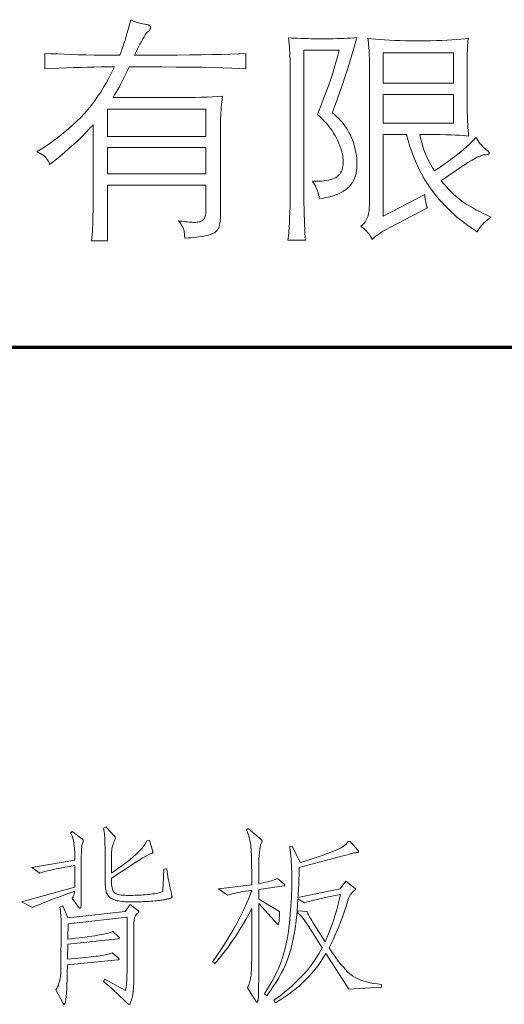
# Model space of a CAD drawing. Extents: x 0 to 1189, y 0 to 841.
# Tile 114 of 132: x 1143 to 1156, y 45 to 73. Entities that reach past the tile are written whole.
import ezdxf

# ---------------------------------------------------------------- set-up
doc = ezdxf.new("R2010")
doc.units = 0

msp = doc.modelspace()

# ---------------------------------------------------------------- linework, layer by layer
at = {"color": 5, "lineweight": 70}
msp.add_line((1064, 63.5), (1169, 63.5), dxfattribs=at)
at = {"color": 7, "lineweight": 13}
for points in [[(1145.416, 71.304), (1145.23, 71.302), (1145.043, 71.3), (1144.853, 71.296), (1144.662, 71.292), (1144.469, 71.287), (1144.273, 71.282), (1144.077, 71.275), (1143.878, 71.268), (1143.677, 71.26), (1143.475, 71.251), (1143.475, 71.678), (1143.646, 71.669), (1143.825, 71.661), (1144.012, 71.654), (1144.208, 71.647), (1144.413, 71.642), (1144.626, 71.637), (1144.847, 71.633), (1145.076, 71.629), (1145.314, 71.627), (1145.561, 71.625), (1145.59, 71.698), (1145.619, 71.776), (1145.649, 71.86), (1145.679, 71.951), (1145.71, 72.047), (1145.741, 72.149), (1145.772, 72.257), (1145.804, 72.37), (1145.836, 72.49), (1145.869, 72.616), (1145.905, 72.597), (1145.943, 72.579), (1145.983, 72.563), (1146.024, 72.548), (1146.067, 72.534), (1146.112, 72.521), (1146.159, 72.51), (1146.207, 72.5), (1146.257, 72.492), (1146.308, 72.485), (1146.33, 72.481), (1146.349, 72.477), (1146.365, 72.472), (1146.38, 72.465), (1146.392, 72.457), (1146.402, 72.449), (1146.41, 72.439), (1146.416, 72.428), (1146.419, 72.416), (1146.42, 72.403), (1146.419, 72.389), (1146.417, 72.375), (1146.413, 72.362), (1146.407, 72.349), (1146.4, 72.336), (1146.391, 72.323), (1146.38, 72.311), (1146.368, 72.299), (1146.354, 72.287), (1146.338, 72.275), (1146.32, 72.258), (1146.297, 72.23), (1146.271, 72.191), (1146.24, 72.142), (1146.206, 72.083), (1146.168, 72.013), (1146.125, 71.932), (1146.079, 71.84), (1146.028, 71.738), (1145.974, 71.625), (1146.393, 71.626), (1146.789, 71.627), (1147.16, 71.63), (1147.506, 71.634), (1147.829, 71.638), (1148.127, 71.644), (1148.401, 71.651), (1148.65, 71.659), (1148.876, 71.668), (1149.077, 71.678), (1149.077, 71.251), (1148.894, 71.261), (1148.68, 71.27), (1148.434, 71.278), (1148.156, 71.285), (1147.847, 71.291), (1147.505, 71.295), (1147.132, 71.299), (1146.728, 71.302), (1146.291, 71.303), (1145.823, 71.304), (1145.777, 71.203), (1145.732, 71.106), (1145.687, 71.012), (1145.641, 70.922), (1145.597, 70.835), (1145.552, 70.751), (1145.508, 70.671), (1145.464, 70.594), (1145.42, 70.521), (1145.377, 70.451), (1146.728, 70.451), (1146.932, 70.449), (1147.128, 70.448), (1147.317, 70.449), (1147.498, 70.45), (1147.671, 70.453), (1147.837, 70.457), (1147.996, 70.462), (1148.147, 70.468), (1148.291, 70.475), (1148.427, 70.484), (1148.416, 70.403), (1148.406, 70.324), (1148.397, 70.247), (1148.389, 70.171), (1148.383, 70.097), (1148.378, 70.024), (1148.374, 69.953), (1148.371, 69.884), (1148.369, 69.816), (1148.368, 69.749), (1148.368, 67.191), (1148.368, 67.139), (1148.366, 67.089), (1148.363, 67.043), (1148.358, 66.999), (1148.353, 66.959), (1148.346, 66.921), (1148.338, 66.887), (1148.328, 66.855), (1148.318, 66.826), (1148.306, 66.801), (1148.292, 66.777), (1148.275, 66.755), (1148.255, 66.733), (1148.233, 66.714), (1148.208, 66.695), (1148.179, 66.677), (1148.148, 66.661), (1148.114, 66.646), (1148.077, 66.633), (1148.037, 66.62), (1147.993, 66.609), (1147.944, 66.598), (1147.89, 66.588), (1147.831, 66.578), (1147.767, 66.569), (1147.698, 66.561), (1147.624, 66.554), (1147.545, 66.547), (1147.46, 66.541), (1147.371, 66.535), (1147.371, 66.566), (1147.37, 66.595), (1147.369, 66.624), (1147.366, 66.65), (1147.364, 66.676), (1147.36, 66.7), (1147.357, 66.723), (1147.352, 66.745), (1147.347, 66.765), (1147.342, 66.784), (1147.335, 66.803), (1147.327, 66.823), (1147.317, 66.844), (1147.305, 66.866), (1147.292, 66.889), (1147.277, 66.913), (1147.26, 66.939), (1147.242, 66.965), (1147.222, 66.992), (1147.201, 67.02), (1147.256, 67.012), (1147.309, 67.004), (1147.359, 66.997), (1147.407, 66.991), (1147.453, 66.986), (1147.497, 66.982), (1147.538, 66.979), (1147.576, 66.976), (1147.613, 66.975), (1147.647, 66.974), (1147.679, 66.975), (1147.709, 66.977), (1147.737, 66.981), (1147.764, 66.986), (1147.788, 66.992), (1147.812, 66.999), (1147.833, 67.008), (1147.852, 67.019), (1147.87, 67.03), (1147.886, 67.043), (1147.9, 67.059), (1147.913, 67.077), (1147.925, 67.098), (1147.934, 67.122), (1147.943, 67.149), (1147.949, 67.179), (1147.955, 67.212), (1147.958, 67.248), (1147.961, 67.287), (1147.962, 67.329), (1147.962, 68.011), (1145.226, 68.011), (1145.226, 66.463), (1144.78, 66.463), (1144.788, 66.548), (1144.794, 66.635), (1144.8, 66.724), (1144.805, 66.814), (1144.81, 66.907), (1144.813, 67.002), (1144.816, 67.099), (1144.818, 67.198), (1144.819, 67.298), (1144.819, 67.401), (1144.819, 69.69), (1144.724, 69.583), (1144.622, 69.476), (1144.515, 69.367), (1144.402, 69.258), (1144.283, 69.147), (1144.159, 69.036), (1144.029, 68.924), (1143.894, 68.811), (1143.753, 68.697), (1143.606, 68.582), (1143.594, 68.628), (1143.577, 68.671), (1143.555, 68.713), (1143.528, 68.752), (1143.496, 68.788), (1143.459, 68.822), (1143.416, 68.854), (1143.369, 68.884), (1143.316, 68.911), (1143.258, 68.936), (1143.42, 69.041), (1143.576, 69.146), (1143.724, 69.252), (1143.866, 69.359), (1144.001, 69.465), (1144.13, 69.573), (1144.251, 69.68), (1144.367, 69.788), (1144.475, 69.896), (1144.577, 70.005), (1144.674, 70.116), (1144.768, 70.231), (1144.859, 70.351), (1144.947, 70.474), (1145.033, 70.602), (1145.115, 70.734), (1145.195, 70.87), (1145.271, 71.01), (1145.345, 71.155)], [(1151.477, 70.025), (1151.54, 69.976), (1151.6, 69.924), (1151.658, 69.869), (1151.713, 69.812), (1151.764, 69.751), (1151.814, 69.687), (1151.86, 69.62), (1151.904, 69.55), (1151.944, 69.477), (1151.983, 69.402), (1152.017, 69.324), (1152.049, 69.245), (1152.076, 69.165), (1152.1, 69.085), (1152.12, 69.004), (1152.137, 68.922), (1152.15, 68.839), (1152.159, 68.755), (1152.164, 68.67), (1152.166, 68.585), (1152.164, 68.501), (1152.156, 68.421), (1152.143, 68.345), (1152.125, 68.274), (1152.101, 68.206), (1152.073, 68.142), (1152.039, 68.083), (1152, 68.028), (1151.956, 67.976), (1151.907, 67.929), (1151.853, 67.885), (1151.793, 67.845), (1151.728, 67.807), (1151.657, 67.773), (1151.582, 67.741), (1151.5, 67.713), (1151.414, 67.688), (1151.323, 67.665), (1151.225, 67.646), (1151.123, 67.63), (1151.114, 67.683), (1151.103, 67.734), (1151.089, 67.785), (1151.073, 67.835), (1151.054, 67.885), (1151.033, 67.934), (1151.01, 67.982), (1150.985, 68.029), (1150.957, 68.076), (1150.926, 68.122), (1151.014, 68.12), (1151.098, 68.12), (1151.176, 68.124), (1151.249, 68.13), (1151.317, 68.139), (1151.38, 68.151), (1151.438, 68.166), (1151.491, 68.183), (1151.539, 68.204), (1151.582, 68.227), (1151.621, 68.254), (1151.656, 68.284), (1151.686, 68.318), (1151.713, 68.355), (1151.735, 68.396), (1151.753, 68.441), (1151.767, 68.489), (1151.778, 68.54), (1151.784, 68.595), (1151.786, 68.654), (1151.784, 68.715), (1151.778, 68.777), (1151.769, 68.84), (1151.756, 68.905), (1151.739, 68.971), (1151.718, 69.038), (1151.694, 69.107), (1151.666, 69.176), (1151.634, 69.247), (1151.599, 69.32), (1151.56, 69.392), (1151.518, 69.462), (1151.472, 69.532), (1151.423, 69.6), (1151.372, 69.666), (1151.317, 69.732), (1151.258, 69.795), (1151.197, 69.858), (1151.132, 69.919), (1151.064, 69.979), (1151.149, 70.188), (1151.229, 70.39), (1151.303, 70.586), (1151.372, 70.774), (1151.435, 70.956), (1151.492, 71.131), (1151.544, 71.299), (1151.591, 71.461), (1151.632, 71.615), (1151.668, 71.763), (1150.69, 71.763), (1150.69, 67.893), (1150.691, 67.699), (1150.692, 67.517), (1150.694, 67.347), (1150.698, 67.189), (1150.702, 67.042), (1150.707, 66.907), (1150.713, 66.783), (1150.72, 66.671), (1150.727, 66.571), (1150.736, 66.483), (1150.244, 66.483), (1150.257, 66.595), (1150.268, 66.713), (1150.278, 66.838), (1150.286, 66.97), (1150.293, 67.107), (1150.299, 67.252), (1150.304, 67.402), (1150.307, 67.559), (1150.309, 67.723), (1150.31, 67.893), (1150.31, 71.251), (1150.309, 71.34), (1150.308, 71.428), (1150.306, 71.516), (1150.302, 71.603), (1150.298, 71.689), (1150.293, 71.775), (1150.287, 71.86), (1150.28, 71.944), (1150.273, 72.028), (1150.264, 72.111), (1150.346, 72.106), (1150.431, 72.101), (1150.519, 72.097), (1150.608, 72.094), (1150.7, 72.091), (1150.794, 72.089), (1150.891, 72.087), (1150.99, 72.085), (1151.092, 72.085), (1151.195, 72.084), (1151.3, 72.085), (1151.402, 72.086), (1151.503, 72.087), (1151.603, 72.09), (1151.7, 72.093), (1151.797, 72.096), (1151.891, 72.1), (1151.985, 72.105), (1152.076, 72.111), (1152.166, 72.117), (1152.101, 71.888), (1152.036, 71.664), (1151.969, 71.444), (1151.902, 71.228), (1151.833, 71.017), (1151.764, 70.81), (1151.694, 70.607), (1151.623, 70.409), (1151.55, 70.214)], [(1154.324, 68.411), (1154.48, 68.514), (1154.627, 68.614), (1154.764, 68.712), (1154.893, 68.808), (1155.013, 68.901), (1155.124, 68.993), (1155.226, 69.082), (1155.319, 69.169), (1155.403, 69.253), (1155.479, 69.336), (1155.509, 69.289), (1155.539, 69.244), (1155.57, 69.202), (1155.6, 69.163), (1155.631, 69.126), (1155.662, 69.092), (1155.693, 69.06), (1155.724, 69.032), (1155.756, 69.005), (1155.787, 68.982), (1155.798, 68.974), (1155.808, 68.966), (1155.817, 68.958), (1155.825, 68.95), (1155.831, 68.942), (1155.837, 68.933), (1155.841, 68.925), (1155.844, 68.917), (1155.845, 68.908), (1155.846, 68.9), (1155.845, 68.892), (1155.842, 68.884), (1155.836, 68.878), (1155.829, 68.872), (1155.819, 68.868), (1155.807, 68.864), (1155.793, 68.861), (1155.777, 68.859), (1155.758, 68.858), (1155.738, 68.857), (1155.715, 68.856), (1155.689, 68.851), (1155.66, 68.844), (1155.628, 68.833), (1155.593, 68.82), (1155.555, 68.804), (1155.514, 68.785), (1155.47, 68.763), (1155.423, 68.738), (1155.374, 68.71), (1155.319, 68.677), (1155.258, 68.639), (1155.189, 68.596), (1155.114, 68.547), (1155.031, 68.492), (1154.942, 68.432), (1154.845, 68.366), (1154.742, 68.295), (1154.632, 68.218), (1154.515, 68.136), (1154.561, 68.076), (1154.609, 68.018), (1154.657, 67.962), (1154.707, 67.907), (1154.758, 67.853), (1154.81, 67.802), (1154.863, 67.752), (1154.917, 67.703), (1154.973, 67.656), (1155.029, 67.611), (1155.089, 67.566), (1155.156, 67.52), (1155.228, 67.473), (1155.305, 67.425), (1155.389, 67.376), (1155.479, 67.327), (1155.575, 67.276), (1155.677, 67.225), (1155.785, 67.172), (1155.899, 67.119), (1155.844, 67.079), (1155.793, 67.04), (1155.746, 67), (1155.702, 66.959), (1155.662, 66.919), (1155.626, 66.878), (1155.594, 66.837), (1155.565, 66.796), (1155.54, 66.754), (1155.518, 66.712), (1155.217, 66.915), (1154.94, 67.133), (1154.685, 67.366), (1154.454, 67.615), (1154.246, 67.878), (1154.06, 68.157), (1153.898, 68.45), (1153.759, 68.759), (1153.643, 69.082), (1153.55, 69.421), (1152.894, 69.421), (1152.894, 67.152), (1154.055, 67.755), (1154.056, 67.716), (1154.058, 67.677), (1154.062, 67.638), (1154.067, 67.6), (1154.073, 67.562), (1154.081, 67.524), (1154.091, 67.486), (1154.102, 67.449), (1154.114, 67.411), (1154.127, 67.375), (1153.065, 66.824), (1152.998, 66.787), (1152.935, 66.752), (1152.876, 66.718), (1152.822, 66.684), (1152.773, 66.651), (1152.728, 66.62), (1152.687, 66.589), (1152.651, 66.559), (1152.62, 66.53), (1152.593, 66.502), (1152.572, 66.541), (1152.548, 66.58), (1152.522, 66.618), (1152.494, 66.655), (1152.463, 66.692), (1152.43, 66.729), (1152.394, 66.765), (1152.355, 66.8), (1152.314, 66.835), (1152.271, 66.87), (1152.317, 66.906), (1152.359, 66.947), (1152.395, 66.993), (1152.427, 67.044), (1152.453, 67.099), (1152.475, 67.159), (1152.492, 67.224), (1152.504, 67.294), (1152.511, 67.368), (1152.514, 67.447), (1152.514, 71.396), (1152.513, 71.474), (1152.512, 71.55), (1152.51, 71.624), (1152.506, 71.697), (1152.502, 71.768), (1152.497, 71.837), (1152.491, 71.905), (1152.484, 71.971), (1152.477, 72.035), (1152.468, 72.098), (1152.573, 72.084), (1152.686, 72.072), (1152.807, 72.061), (1152.936, 72.051), (1153.072, 72.043), (1153.217, 72.037), (1153.37, 72.032), (1153.53, 72.028), (1153.698, 72.026), (1153.875, 72.025), (1154.051, 72.026), (1154.219, 72.028), (1154.379, 72.032), (1154.531, 72.037), (1154.674, 72.043), (1154.81, 72.051), (1154.937, 72.061), (1155.056, 72.072), (1155.166, 72.084), (1155.269, 72.098), (1155.263, 72.061), (1155.257, 72.017), (1155.252, 71.965), (1155.248, 71.907), (1155.244, 71.84), (1155.241, 71.766), (1155.239, 71.685), (1155.237, 71.596), (1155.236, 71.499), (1155.236, 71.396), (1155.236, 70.195), (1155.236, 70.11), (1155.238, 70.026), (1155.24, 69.942), (1155.242, 69.859), (1155.246, 69.777), (1155.25, 69.695), (1155.255, 69.614), (1155.261, 69.534), (1155.268, 69.454), (1155.275, 69.375), (1155.208, 69.384), (1155.125, 69.392), (1155.026, 69.399), (1154.913, 69.405), (1154.785, 69.41), (1154.642, 69.414), (1154.483, 69.417), (1154.31, 69.419), (1154.121, 69.421), (1153.918, 69.421), (1153.936, 69.321), (1153.959, 69.221), (1153.987, 69.121), (1154.02, 69.02), (1154.059, 68.919), (1154.102, 68.818), (1154.15, 68.717), (1154.203, 68.615), (1154.261, 68.513)], [(1154.856, 71.691), (1152.894, 71.691), (1152.894, 70.845), (1154.856, 70.845)], [(1154.856, 70.536), (1152.894, 70.536), (1152.894, 69.736), (1154.856, 69.736)], [(1145.226, 69.362), (1147.962, 69.362), (1147.962, 70.13), (1145.226, 70.13)], [(1147.962, 69.054), (1145.226, 69.054), (1145.226, 68.326), (1147.962, 68.326)], [(1146.871, 48.986), (1146.882, 48.909), (1146.894, 48.837), (1146.904, 48.768), (1146.915, 48.704), (1146.926, 48.644), (1146.936, 48.589), (1146.946, 48.538), (1146.955, 48.491), (1146.965, 48.449), (1146.974, 48.411), (1146.982, 48.377), (1146.99, 48.345), (1146.997, 48.317), (1147.002, 48.292), (1147.007, 48.27), (1147.011, 48.252), (1147.015, 48.236), (1147.017, 48.223), (1147.018, 48.214), (1147.019, 48.208), (1147.018, 48.203), (1147.018, 48.199), (1147.016, 48.194), (1147.015, 48.19), (1147.013, 48.187), (1147.01, 48.183), (1147.007, 48.18), (1147.003, 48.176), (1146.999, 48.173), (1146.995, 48.171), (1146.989, 48.168), (1146.981, 48.165), (1146.97, 48.161), (1146.958, 48.158), (1146.943, 48.154), (1146.926, 48.149), (1146.906, 48.144), (1146.884, 48.139), (1146.86, 48.134), (1146.834, 48.128), (1146.805, 48.123), (1146.774, 48.117), (1146.741, 48.112), (1146.705, 48.107), (1146.666, 48.102), (1146.625, 48.097), (1146.582, 48.093), (1146.536, 48.089), (1146.488, 48.085), (1146.438, 48.081), (1146.386, 48.077), (1146.333, 48.074), (1146.279, 48.071), (1146.225, 48.069), (1146.17, 48.067), (1146.114, 48.065), (1146.058, 48.064), (1146, 48.063), (1145.942, 48.063), (1145.884, 48.062), (1145.826, 48.063), (1145.771, 48.065), (1145.718, 48.067), (1145.668, 48.071), (1145.621, 48.076), (1145.576, 48.081), (1145.534, 48.088), (1145.495, 48.096), (1145.458, 48.105), (1145.424, 48.115), (1145.393, 48.126), (1145.363, 48.139), (1145.336, 48.152), (1145.311, 48.167), (1145.288, 48.183), (1145.268, 48.2), (1145.25, 48.219), (1145.234, 48.239), (1145.22, 48.259), (1145.208, 48.282), (1145.198, 48.306), (1145.189, 48.335), (1145.181, 48.367), (1145.174, 48.404), (1145.168, 48.445), (1145.164, 48.489), (1145.16, 48.537), (1145.157, 48.59), (1145.156, 48.646), (1145.155, 48.706), (1145.155, 49.345), (1145.155, 49.458), (1145.153, 49.563), (1145.151, 49.66), (1145.148, 49.749), (1145.145, 49.83), (1145.14, 49.902), (1145.134, 49.966), (1145.128, 50.023), (1145.121, 50.071), (1145.113, 50.111), (1145.171, 50.153), (1145.414, 49.894), (1145.419, 49.888), (1145.423, 49.882), (1145.427, 49.876), (1145.431, 49.87), (1145.434, 49.865), (1145.436, 49.859), (1145.438, 49.854), (1145.439, 49.849), (1145.44, 49.844), (1145.44, 49.839), (1145.44, 49.834), (1145.44, 49.829), (1145.439, 49.824), (1145.438, 49.819), (1145.436, 49.813), (1145.434, 49.807), (1145.432, 49.802), (1145.43, 49.796), (1145.427, 49.79), (1145.424, 49.783), (1145.406, 49.745), (1145.39, 49.706), (1145.376, 49.666), (1145.364, 49.625), (1145.353, 49.583), (1145.344, 49.54), (1145.338, 49.497), (1145.333, 49.452), (1145.33, 49.407), (1145.329, 49.361), (1145.329, 48.86), (1145.5, 48.98), (1145.654, 49.093), (1145.793, 49.2), (1145.916, 49.3), (1146.022, 49.394), (1146.113, 49.481), (1146.188, 49.561), (1146.247, 49.635), (1146.29, 49.702), (1146.317, 49.762), (1146.39, 49.778), (1146.475, 49.488), (1146.477, 49.483), (1146.479, 49.478), (1146.48, 49.473), (1146.482, 49.468), (1146.483, 49.463), (1146.484, 49.459), (1146.484, 49.455), (1146.485, 49.451), (1146.485, 49.447), (1146.485, 49.443), (1146.485, 49.439), (1146.484, 49.436), (1146.481, 49.432), (1146.478, 49.429), (1146.474, 49.425), (1146.468, 49.422), (1146.462, 49.418), (1146.455, 49.415), (1146.447, 49.412), (1146.438, 49.409), (1146.406, 49.396), (1146.356, 49.371), (1146.289, 49.334), (1146.205, 49.284), (1146.103, 49.221), (1145.983, 49.146), (1145.846, 49.059), (1145.691, 48.959), (1145.519, 48.847), (1145.329, 48.722), (1145.33, 48.658), (1145.333, 48.6), (1145.337, 48.546), (1145.344, 48.498), (1145.352, 48.454), (1145.362, 48.416), (1145.373, 48.383), (1145.387, 48.356), (1145.402, 48.333), (1145.419, 48.316), (1145.439, 48.302), (1145.463, 48.289), (1145.492, 48.278), (1145.525, 48.269), (1145.562, 48.26), (1145.603, 48.254), (1145.648, 48.249), (1145.698, 48.245), (1145.752, 48.243), (1145.81, 48.242), (1145.87, 48.242), (1145.929, 48.243), (1145.988, 48.245), (1146.046, 48.247), (1146.103, 48.249), (1146.16, 48.252), (1146.217, 48.256), (1146.273, 48.261), (1146.328, 48.265), (1146.382, 48.271), (1146.435, 48.277), (1146.485, 48.283), (1146.531, 48.29), (1146.573, 48.297), (1146.613, 48.305), (1146.649, 48.312), (1146.682, 48.321), (1146.711, 48.329), (1146.737, 48.338), (1146.76, 48.348), (1146.786, 48.976)], [(1144.237, 50.021), (1144.511, 49.82), (1144.518, 49.814), (1144.524, 49.808), (1144.53, 49.802), (1144.535, 49.797), (1144.539, 49.791), (1144.542, 49.786), (1144.545, 49.781), (1144.547, 49.776), (1144.548, 49.772), (1144.548, 49.768), (1144.548, 49.763), (1144.547, 49.759), (1144.547, 49.754), (1144.546, 49.749), (1144.544, 49.744), (1144.542, 49.738), (1144.54, 49.733), (1144.538, 49.727), (1144.535, 49.721), (1144.532, 49.715), (1144.524, 49.697), (1144.517, 49.67), (1144.511, 49.634), (1144.505, 49.589), (1144.5, 49.535), (1144.497, 49.473), (1144.494, 49.401), (1144.492, 49.321), (1144.49, 49.232), (1144.49, 49.134), (1144.49, 48.437), (1144.49, 48.356), (1144.49, 48.283), (1144.49, 48.216), (1144.489, 48.156), (1144.489, 48.104), (1144.488, 48.059), (1144.487, 48.021), (1144.487, 47.99), (1144.486, 47.966), (1144.485, 47.949), (1144.483, 47.936), (1144.482, 47.925), (1144.48, 47.915), (1144.478, 47.907), (1144.475, 47.899), (1144.472, 47.894), (1144.468, 47.889), (1144.464, 47.886), (1144.46, 47.884), (1144.456, 47.883), (1144.451, 47.884), (1144.446, 47.885), (1144.44, 47.888), (1144.435, 47.892), (1144.429, 47.897), (1144.422, 47.904), (1144.416, 47.911), (1144.409, 47.92), (1144.402, 47.93), (1144.395, 47.941), (1144.242, 48.168), (1144.252, 48.184), (1144.261, 48.201), (1144.27, 48.219), (1144.278, 48.237), (1144.285, 48.256), (1144.292, 48.276), (1144.298, 48.297), (1144.303, 48.318), (1144.307, 48.34), (1144.31, 48.363), (1144.128, 48.297), (1143.959, 48.235), (1143.805, 48.178), (1143.666, 48.125), (1143.541, 48.077), (1143.431, 48.033), (1143.335, 47.994), (1143.253, 47.96), (1143.186, 47.93), (1143.133, 47.904), (1142.827, 48.068), (1144.316, 48.469), (1144.316, 49.076), (1144.167, 49.051), (1144.03, 49.027), (1143.904, 49.003), (1143.79, 48.981), (1143.686, 48.959), (1143.594, 48.937), (1143.514, 48.917), (1143.444, 48.897), (1143.386, 48.878), (1143.339, 48.86), (1143.112, 49.018), (1144.316, 49.219), (1144.315, 49.331), (1144.311, 49.435), (1144.305, 49.53), (1144.296, 49.618), (1144.285, 49.698), (1144.272, 49.769), (1144.256, 49.832), (1144.238, 49.888), (1144.217, 49.935), (1144.194, 49.973)], [(1150.144, 48.553), (1150.147, 48.55), (1150.15, 48.547), (1150.152, 48.544), (1150.154, 48.542), (1150.156, 48.539), (1150.157, 48.536), (1150.158, 48.534), (1150.159, 48.531), (1150.16, 48.529), (1150.16, 48.527), (1150.159, 48.525), (1150.159, 48.523), (1150.158, 48.521), (1150.156, 48.519), (1150.154, 48.518), (1150.152, 48.516), (1150.149, 48.515), (1150.146, 48.513), (1150.143, 48.512), (1150.139, 48.511), (1149.431, 48.411), (1149.431, 48.136), (1150.007, 47.793), (1150.007, 47.725), (1150.007, 47.664), (1150.005, 47.61), (1150.003, 47.563), (1150, 47.524), (1149.996, 47.492), (1149.991, 47.467), (1149.985, 47.449), (1149.978, 47.438), (1149.97, 47.434), (1149.968, 47.434), (1149.967, 47.435), (1149.965, 47.436), (1149.964, 47.437), (1149.962, 47.438), (1149.959, 47.44), (1149.957, 47.442), (1149.954, 47.444), (1149.952, 47.447), (1149.948, 47.45), (1149.431, 48.015), (1149.431, 46.114), (1149.431, 45.981), (1149.431, 45.861), (1149.43, 45.752), (1149.429, 45.657), (1149.427, 45.573), (1149.425, 45.503), (1149.423, 45.444), (1149.421, 45.398), (1149.418, 45.365), (1149.415, 45.344), (1149.412, 45.33), (1149.409, 45.317), (1149.406, 45.306), (1149.403, 45.296), (1149.4, 45.288), (1149.397, 45.282), (1149.394, 45.276), (1149.392, 45.273), (1149.389, 45.271), (1149.386, 45.27), (1149.384, 45.27), (1149.381, 45.271), (1149.378, 45.273), (1149.374, 45.275), (1149.371, 45.278), (1149.368, 45.281), (1149.364, 45.285), (1149.36, 45.29), (1149.356, 45.295), (1149.352, 45.302), (1149.12, 45.666), (1149.133, 45.695), (1149.145, 45.724), (1149.157, 45.754), (1149.167, 45.785), (1149.177, 45.817), (1149.186, 45.849), (1149.194, 45.882), (1149.201, 45.916), (1149.207, 45.95), (1149.212, 45.985), (1149.217, 46.022), (1149.221, 46.063), (1149.224, 46.108), (1149.227, 46.157), (1149.23, 46.209), (1149.232, 46.265), (1149.234, 46.325), (1149.235, 46.388), (1149.236, 46.455), (1149.236, 46.526), (1149.236, 47.878), (1149.157, 47.725), (1149.073, 47.571), (1148.984, 47.418), (1148.89, 47.265), (1148.791, 47.112), (1148.687, 46.959), (1148.577, 46.806), (1148.462, 46.653), (1148.342, 46.5), (1148.217, 46.347), (1148.148, 46.394), (1148.305, 46.62), (1148.45, 46.84), (1148.585, 47.055), (1148.71, 47.263), (1148.824, 47.465), (1148.927, 47.661), (1149.02, 47.851), (1149.103, 48.035), (1149.175, 48.213), (1149.236, 48.384), (1149.15, 48.373), (1149.069, 48.36), (1148.991, 48.348), (1148.917, 48.335), (1148.848, 48.321), (1148.782, 48.307), (1148.721, 48.293), (1148.663, 48.278), (1148.61, 48.263), (1148.56, 48.247), (1148.312, 48.427), (1149.236, 48.538), (1149.236, 48.928), (1149.235, 49.032), (1149.234, 49.129), (1149.233, 49.221), (1149.23, 49.306), (1149.227, 49.385), (1149.224, 49.458), (1149.219, 49.525), (1149.214, 49.585), (1149.208, 49.64), (1149.202, 49.688), (1149.194, 49.733), (1149.186, 49.776), (1149.177, 49.818), (1149.167, 49.858), (1149.156, 49.897), (1149.144, 49.934), (1149.131, 49.97), (1149.118, 50.004), (1149.103, 50.037), (1149.088, 50.068), (1149.141, 50.105), (1149.505, 49.794), (1149.509, 49.79), (1149.513, 49.786), (1149.516, 49.782), (1149.519, 49.778), (1149.521, 49.775), (1149.523, 49.771), (1149.524, 49.768), (1149.525, 49.765), (1149.526, 49.762), (1149.526, 49.76), (1149.526, 49.757), (1149.526, 49.754), (1149.525, 49.751), (1149.525, 49.748), (1149.524, 49.744), (1149.522, 49.741), (1149.521, 49.737), (1149.519, 49.733), (1149.518, 49.729), (1149.516, 49.725), (1149.5, 49.69), (1149.485, 49.644), (1149.473, 49.588), (1149.462, 49.52), (1149.452, 49.442), (1149.445, 49.352), (1149.439, 49.252), (1149.435, 49.141), (1149.432, 49.019), (1149.431, 48.886), (1149.431, 48.569), (1149.497, 48.582), (1149.56, 48.595), (1149.621, 48.609), (1149.678, 48.622), (1149.732, 48.637), (1149.783, 48.651), (1149.832, 48.666), (1149.877, 48.681), (1149.92, 48.696), (1149.959, 48.712)], [(1152.852, 45.692), (1151.939, 45.629), (1151.3, 46.627), (1151.196, 46.458), (1151.083, 46.296), (1150.963, 46.142), (1150.834, 45.994), (1150.698, 45.853), (1150.554, 45.719), (1150.401, 45.593), (1150.241, 45.473), (1150.072, 45.36), (1149.896, 45.254), (1149.848, 45.323), (1150.027, 45.451), (1150.196, 45.584), (1150.356, 45.72), (1150.505, 45.861), (1150.645, 46.005), (1150.776, 46.153), (1150.896, 46.305), (1151.007, 46.461), (1151.108, 46.621), (1151.2, 46.785), (1150.862, 47.313), (1150.816, 47.383), (1150.773, 47.448), (1150.732, 47.507), (1150.694, 47.56), (1150.657, 47.608), (1150.623, 47.651), (1150.591, 47.688), (1150.561, 47.72), (1150.533, 47.746), (1150.508, 47.767), (1150.519, 47.814), (1150.783, 47.793), (1150.785, 47.777), (1150.792, 47.757), (1150.802, 47.732), (1150.816, 47.703), (1150.833, 47.669), (1150.854, 47.631), (1150.878, 47.588), (1150.906, 47.542), (1150.938, 47.49), (1150.973, 47.434), (1151.279, 46.954), (1151.328, 47.061), (1151.375, 47.174), (1151.422, 47.292), (1151.467, 47.415), (1151.511, 47.544), (1151.554, 47.678), (1151.595, 47.817), (1151.635, 47.962), (1151.674, 48.113), (1151.712, 48.268), (1151.559, 48.237), (1151.418, 48.208), (1151.289, 48.181), (1151.171, 48.155), (1151.065, 48.131), (1150.97, 48.109), (1150.888, 48.088), (1150.816, 48.069), (1150.757, 48.052), (1150.709, 48.036), (1150.524, 48.147), (1150.512, 47.966), (1150.498, 47.792), (1150.482, 47.625), (1150.463, 47.465), (1150.442, 47.313), (1150.419, 47.168), (1150.393, 47.029), (1150.365, 46.899), (1150.335, 46.775), (1150.302, 46.658), (1150.265, 46.544), (1150.222, 46.429), (1150.173, 46.312), (1150.118, 46.194), (1150.057, 46.074), (1149.989, 45.952), (1149.916, 45.829), (1149.836, 45.704), (1149.75, 45.577), (1149.658, 45.449), (1149.589, 45.502), (1149.659, 45.611), (1149.725, 45.718), (1149.786, 45.824), (1149.843, 45.927), (1149.896, 46.029), (1149.944, 46.13), (1149.989, 46.228), (1150.029, 46.325), (1150.065, 46.42), (1150.096, 46.513), (1150.125, 46.607), (1150.152, 46.704), (1150.177, 46.804), (1150.2, 46.907), (1150.221, 47.014), (1150.24, 47.123), (1150.258, 47.236), (1150.274, 47.352), (1150.287, 47.471), (1150.3, 47.593), (1150.31, 47.715), (1150.319, 47.835), (1150.328, 47.952), (1150.335, 48.066), (1150.341, 48.179), (1150.346, 48.288), (1150.35, 48.395), (1150.353, 48.5), (1150.354, 48.602), (1150.355, 48.701), (1150.354, 48.799), (1150.352, 48.894), (1150.349, 48.988), (1150.345, 49.08), (1150.339, 49.171), (1150.332, 49.26), (1150.324, 49.347), (1150.314, 49.433), (1150.304, 49.516), (1150.292, 49.599), (1150.36, 49.614), (1150.582, 49.155), (1150.698, 49.191), (1150.809, 49.225), (1150.915, 49.259), (1151.016, 49.292), (1151.113, 49.325), (1151.204, 49.356), (1151.291, 49.387), (1151.373, 49.417), (1151.45, 49.446), (1151.522, 49.475), (1151.588, 49.502), (1151.649, 49.53), (1151.704, 49.558), (1151.752, 49.585), (1151.795, 49.612), (1151.831, 49.64), (1151.862, 49.667), (1151.886, 49.693), (1151.905, 49.72), (1151.918, 49.746), (1151.97, 49.752), (1152.197, 49.493), (1152.2, 49.489), (1152.203, 49.485), (1152.205, 49.481), (1152.208, 49.477), (1152.209, 49.474), (1152.211, 49.471), (1152.212, 49.467), (1152.213, 49.464), (1152.213, 49.461), (1152.213, 49.459), (1152.213, 49.456), (1152.212, 49.454), (1152.21, 49.452), (1152.208, 49.449), (1152.205, 49.448), (1152.202, 49.446), (1152.198, 49.444), (1152.193, 49.443), (1152.188, 49.441), (1152.182, 49.44), (1152.155, 49.436), (1152.126, 49.43), (1152.095, 49.423), (1152.062, 49.416), (1152.026, 49.407), (1151.988, 49.398), (1151.947, 49.387), (1151.904, 49.376), (1151.859, 49.364), (1151.812, 49.351), (1150.561, 49.018), (1150.558, 48.912), (1150.554, 48.811), (1150.551, 48.715), (1150.547, 48.623), (1150.544, 48.538), (1150.54, 48.457), (1150.536, 48.381), (1150.532, 48.31), (1150.528, 48.244), (1150.524, 48.184), (1151.696, 48.427), (1151.854, 48.643), (1152.113, 48.437), (1152.116, 48.435), (1152.119, 48.433), (1152.121, 48.431), (1152.123, 48.429), (1152.125, 48.427), (1152.126, 48.425), (1152.127, 48.422), (1152.128, 48.42), (1152.129, 48.418), (1152.129, 48.416), (1152.129, 48.414), (1152.128, 48.412), (1152.127, 48.409), (1152.125, 48.407), (1152.123, 48.404), (1152.121, 48.402), (1152.118, 48.399), (1152.115, 48.396), (1152.112, 48.393), (1152.108, 48.39), (1152.082, 48.371), (1152.057, 48.35), (1152.034, 48.325), (1152.011, 48.297), (1151.99, 48.266), (1151.97, 48.231), (1151.951, 48.194), (1151.934, 48.153), (1151.917, 48.109), (1151.902, 48.062), (1151.856, 47.916), (1151.809, 47.773), (1151.76, 47.635), (1151.711, 47.501), (1151.66, 47.371), (1151.608, 47.245), (1151.555, 47.124), (1151.501, 47.007), (1151.446, 46.894), (1151.39, 46.785), (1151.461, 46.677), (1151.531, 46.575), (1151.599, 46.481), (1151.665, 46.395), (1151.728, 46.315), (1151.79, 46.243), (1151.849, 46.177), (1151.907, 46.119), (1151.962, 46.068), (1152.015, 46.025), (1152.071, 45.986), (1152.132, 45.95), (1152.2, 45.917), (1152.274, 45.887), (1152.354, 45.86), (1152.44, 45.835), (1152.532, 45.814), (1152.631, 45.795), (1152.736, 45.779), (1152.847, 45.766)], [(1145.857, 47.989), (1146.068, 47.825), (1146.073, 47.822), (1146.078, 47.819), (1146.082, 47.815), (1146.085, 47.812), (1146.088, 47.809), (1146.091, 47.806), (1146.092, 47.803), (1146.094, 47.8), (1146.094, 47.796), (1146.095, 47.793), (1146.095, 47.79), (1146.094, 47.787), (1146.093, 47.784), (1146.091, 47.781), (1146.089, 47.777), (1146.087, 47.774), (1146.084, 47.771), (1146.081, 47.768), (1146.078, 47.765), (1146.074, 47.762), (1146.052, 47.742), (1146.032, 47.721), (1146.014, 47.697), (1145.999, 47.67), (1145.987, 47.641), (1145.976, 47.61), (1145.968, 47.576), (1145.962, 47.54), (1145.959, 47.502), (1145.958, 47.461), (1145.958, 46.004), (1145.957, 45.923), (1145.956, 45.848), (1145.953, 45.777), (1145.95, 45.71), (1145.946, 45.647), (1145.94, 45.589), (1145.934, 45.536), (1145.927, 45.487), (1145.919, 45.442), (1145.91, 45.402), (1145.901, 45.366), (1145.892, 45.333), (1145.883, 45.305), (1145.875, 45.28), (1145.866, 45.259), (1145.859, 45.242), (1145.851, 45.229), (1145.844, 45.219), (1145.837, 45.214), (1145.831, 45.212), (1145.824, 45.212), (1145.818, 45.214), (1145.81, 45.216), (1145.803, 45.219), (1145.795, 45.224), (1145.787, 45.229), (1145.779, 45.235), (1145.77, 45.242), (1145.761, 45.25), (1145.752, 45.259), (1145.703, 45.309), (1145.652, 45.361), (1145.596, 45.414), (1145.537, 45.47), (1145.474, 45.529), (1145.408, 45.589), (1145.339, 45.651), (1145.265, 45.715), (1145.188, 45.782), (1145.108, 45.851), (1145.15, 45.914), (1145.725, 45.592), (1145.733, 45.638), (1145.74, 45.689), (1145.747, 45.746), (1145.752, 45.808), (1145.757, 45.876), (1145.761, 45.949), (1145.764, 46.027), (1145.766, 46.11), (1145.767, 46.2), (1145.767, 46.294), (1145.767, 47.635), (1144.126, 47.455), (1144.115, 47.028), (1144.334, 47.052), (1144.532, 47.075), (1144.709, 47.098), (1144.865, 47.12), (1145.001, 47.141), (1145.115, 47.162), (1145.209, 47.182), (1145.282, 47.202), (1145.335, 47.221), (1145.366, 47.239), (1145.53, 47.091), (1145.535, 47.087), (1145.539, 47.083), (1145.543, 47.079), (1145.547, 47.075), (1145.55, 47.072), (1145.552, 47.069), (1145.554, 47.065), (1145.555, 47.062), (1145.556, 47.06), (1145.556, 47.057), (1145.556, 47.054), (1145.555, 47.052), (1145.553, 47.05), (1145.55, 47.047), (1145.547, 47.046), (1145.543, 47.044), (1145.538, 47.042), (1145.533, 47.041), (1145.526, 47.039), (1145.519, 47.038), (1144.115, 46.885), (1144.105, 46.468), (1144.217, 46.479), (1144.323, 46.489), (1144.424, 46.498), (1144.518, 46.507), (1144.607, 46.516), (1144.691, 46.525), (1144.768, 46.533), (1144.839, 46.541), (1144.905, 46.548), (1144.965, 46.555), (1145.02, 46.562), (1145.072, 46.57), (1145.12, 46.578), (1145.164, 46.587), (1145.205, 46.596), (1145.243, 46.605), (1145.276, 46.615), (1145.306, 46.625), (1145.333, 46.636), (1145.356, 46.648), (1145.514, 46.51), (1145.52, 46.504), (1145.526, 46.498), (1145.53, 46.493), (1145.534, 46.488), (1145.538, 46.483), (1145.541, 46.479), (1145.543, 46.475), (1145.545, 46.472), (1145.545, 46.468), (1145.546, 46.466), (1145.545, 46.463), (1145.544, 46.461), (1145.542, 46.458), (1145.54, 46.456), (1145.536, 46.454), (1145.532, 46.453), (1145.528, 46.451), (1145.522, 46.449), (1145.516, 46.448), (1145.509, 46.447), (1144.105, 46.315), (1144.099, 46.067), (1144.096, 45.904), (1144.091, 45.759), (1144.085, 45.631), (1144.078, 45.52), (1144.07, 45.426), (1144.061, 45.349), (1144.051, 45.289), (1144.04, 45.246), (1144.028, 45.22), (1144.015, 45.212), (1144.013, 45.212), (1144.01, 45.213), (1144.008, 45.214), (1144.006, 45.216), (1144.003, 45.218), (1144, 45.221), (1143.997, 45.225), (1143.995, 45.229), (1143.992, 45.233), (1143.988, 45.238), (1143.783, 45.613), (1143.809, 45.651), (1143.832, 45.694), (1143.853, 45.743), (1143.871, 45.798), (1143.887, 45.858), (1143.9, 45.925), (1143.91, 45.997), (1143.918, 46.074), (1143.923, 46.157), (1143.925, 46.246), (1143.936, 47.339), (1143.935, 47.404), (1143.934, 47.467), (1143.932, 47.529), (1143.929, 47.589), (1143.925, 47.648), (1143.92, 47.705), (1143.915, 47.761), (1143.909, 47.816), (1143.901, 47.868), (1143.893, 47.92), (1143.978, 47.952), (1144.115, 47.614), (1145.715, 47.793)]]:
    msp.add_lwpolyline(points, close=True, dxfattribs=at)

doc.saveas('drawing.dxf')
